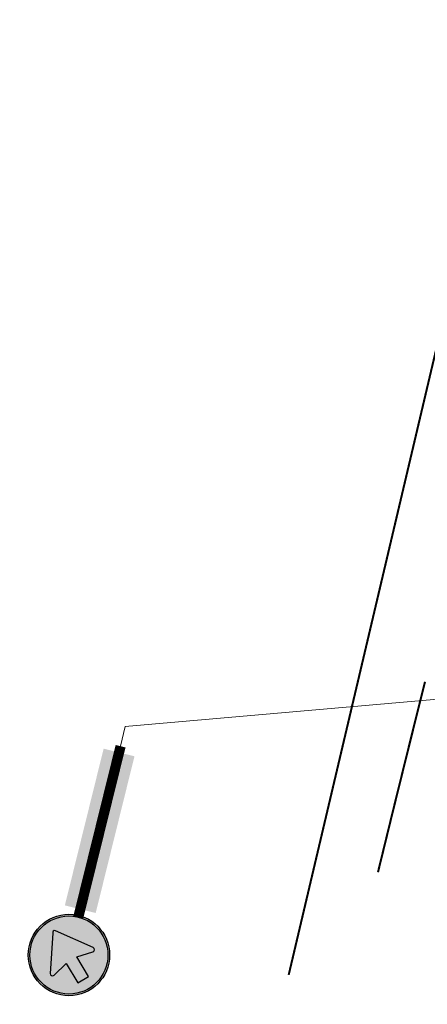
# Model space of a CAD drawing. Header units: metres. Extents: x 232695 to 233536, y 552964 to 554401.
# Tile 1 of 23: x 233079 to 233099, y 553250 to 553298. Entities that reach past the tile are written whole.
import ezdxf

# ---------------------------------------------------------------- set-up
doc = ezdxf.new("R2010")
doc.units = ezdxf.units.M
doc.linetypes.add('VW-3-3_STREEP', pattern=[6, 3, -3])
doc.layers.add('N-WE-VW-MARKERING_LANGS_STREEP_010-G', color=7, linetype='Continuous', true_color=0xffffff)
doc.layers.add('N-WE-VW-MARKERING_LANGS_STREEP_33-G', color=7, linetype='VW-3-3_STREEP', lineweight=13, true_color=0xffffff)
doc.layers.add('N-WE-VW-VERKEERSTEKEN_BORD-AANPIJLING-T18', color=7, linetype='Continuous', lineweight=13)
doc.layers.add('N-WE-VW-VERKEERSTEKEN_BORD-S', color=7, linetype='Continuous', lineweight=25)

# ---------------------------------------------------------------- blocks, each defined once
blk = doc.blocks.new('D02r_BB22')
h = blk.add_hatch(color=255)
edge = h.paths.add_edge_path()
edge.add_arc((0, 2.641373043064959), 0.4998, 0, 360)
edge = h.paths.add_edge_path(flags=17)
edge.add_arc((0, 2.641373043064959), 0.4797999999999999, 0, 360)
at = {"true_color": 0x007dfa}
h = blk.add_hatch(color=150, dxfattribs=at)
edge = h.paths.add_edge_path()
edge.add_arc((0, 2.641373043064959), 0.4797999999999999, 0, 360)
edge = h.paths.add_edge_path(flags=16)
edge.add_arc((0.1415674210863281, 2.911068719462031), 0.02749374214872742, 10.41060675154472, 147.4323941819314)
edge.add_line((0.1183968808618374, 2.925868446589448), (0.0089813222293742, 2.750742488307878))
edge.add_line((0.0089813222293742, 2.750742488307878), (-0.1878359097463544, 2.947512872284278))
edge.add_line((-0.1878359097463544, 2.947512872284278), (-0.2970869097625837, 2.838261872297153))
edge.add_line((-0.2970869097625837, 2.838261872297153), (-0.1003165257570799, 2.641444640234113))
edge.add_line((-0.1003165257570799, 2.641444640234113), (-0.2749775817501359, 2.53231954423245))
edge.add_arc((-0.2603531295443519, 2.508912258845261), 0.02760028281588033, 121.9964032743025, 259.0181907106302)
edge.add_line((-0.2656109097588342, 2.481817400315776), (0.2337272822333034, 2.392359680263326))
edge.add_arc((0.2379466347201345, 2.415911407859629), 0.02392669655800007, 259.8430636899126, 392.4603828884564)
edge.add_line((0.2581350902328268, 2.428753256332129), (0.168608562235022, 2.916036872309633))
h = blk.add_hatch(color=255)
edge = h.paths.add_edge_path()
edge.add_arc((0.1415674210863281, 2.911068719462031), 0.02749374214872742, 10.41060675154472, 147.4323941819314)
edge.add_line((0.1183968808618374, 2.925868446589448), (0.0089813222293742, 2.750742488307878))
edge.add_line((0.0089813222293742, 2.750742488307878), (-0.1878359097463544, 2.947512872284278))
edge.add_line((-0.1878359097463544, 2.947512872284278), (-0.2970869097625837, 2.838261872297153))
edge.add_line((-0.2970869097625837, 2.838261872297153), (-0.1003165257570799, 2.641444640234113))
edge.add_line((-0.1003165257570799, 2.641444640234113), (-0.2749775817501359, 2.53231954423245))
edge.add_arc((-0.2603531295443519, 2.508912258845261), 0.02760028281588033, 121.9964032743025, 259.0181907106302)
edge.add_line((-0.2656109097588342, 2.481817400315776), (0.2337272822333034, 2.392359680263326))
edge.add_arc((0.2379466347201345, 2.415911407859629), 0.02392669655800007, 259.8430636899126, 392.4603828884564)
edge.add_line((0.2581350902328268, 2.428753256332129), (0.168608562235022, 2.916036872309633))
at = {"color": 150, "true_color": 0x007dfa}
blk.add_lwpolyline([(0.168608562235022, 2.916036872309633, 0.6810149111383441), (0.1183968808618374, 2.925868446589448), (0.0089813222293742, 2.750742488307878), (-0.1878359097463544, 2.947512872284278), (-0.2970869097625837, 2.838261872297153), (-0.1003165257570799, 2.641444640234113), (-0.2749775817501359, 2.53231954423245, 0.6810149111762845), (-0.2656109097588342, 2.481817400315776), (0.2337272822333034, 2.392359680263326, 0.6532438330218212), (0.2581350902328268, 2.428753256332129)], format="xyb", close=True, dxfattribs=at)
at = {"color": 251, "const_width": 0.125}
blk.add_lwpolyline([(0, 2.16639845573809), (0, 0)], dxfattribs=at)
at = {"color": 150, "true_color": 0x007dfa}
for radius in [0.4998, 0.4797999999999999]:
    blk.add_circle((0, 2.641373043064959), radius, dxfattribs=at)
at = {"color": 254}
blk.add_solid([(-0.1951450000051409, 2.061573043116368), (-0.1951450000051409, 1.989000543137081), (0.1951450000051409, 2.061573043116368), (0.1951450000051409, 1.989000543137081)], dxfattribs=at)
at = {"color": 2, "true_color": 0xffff00}
blk.add_solid([(-0.1951450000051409, 1.989000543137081), (0.1951450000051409, 1.989000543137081), (-0.1951450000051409, 0.07873852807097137), (0.1951450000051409, 0.07873852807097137)], dxfattribs=at)

msp = doc.modelspace()

# ---------------------------------------------------------------- linework, layer by layer
at = {"layer": 'N-WE-VW-MARKERING_LANGS_STREEP_010-G', "const_width": 0.1, "flags": 128}
msp.add_lwpolyline([(233096.3588275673, 553256.5843382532, -0.001719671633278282), (233098.6729641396, 553265.9443376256)], format="xyb", dxfattribs=at)
at = {"layer": 'N-WE-VW-MARKERING_LANGS_STREEP_33-G', "ltscale": 2, "const_width": 0.1, "flags": 128}
msp.add_lwpolyline([(233091.9708000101, 553251.5425639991), (233099.8057952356, 553284.7518644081, -0.02115147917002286), (233135.072873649, 553398.2420262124)], format="xyb", dxfattribs=at)
at = {"layer": 'N-WE-VW-VERKEERSTEKEN_BORD-AANPIJLING-T18'}
for p, q in [((233100.2296296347, 553265.1628194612), (233083.9308209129, 553263.7498731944)), ((233083.9308209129, 553263.7498731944), (233083.7081586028, 553262.7749775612))]:
    msp.add_line(p, q, dxfattribs=at)

# ---------------------------------------------------------------- block references
at = {"layer": 'N-WE-VW-VERKEERSTEKEN_BORD-S', "xscale": 3.999999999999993, "yscale": 3.999999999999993, "zscale": 3.999999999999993, "rotation": 166.0971514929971}
msp.add_blockref('D02r_BB22', (233083.7081586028, 553262.7749775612), dxfattribs=at)

doc.saveas('drawing.dxf')
